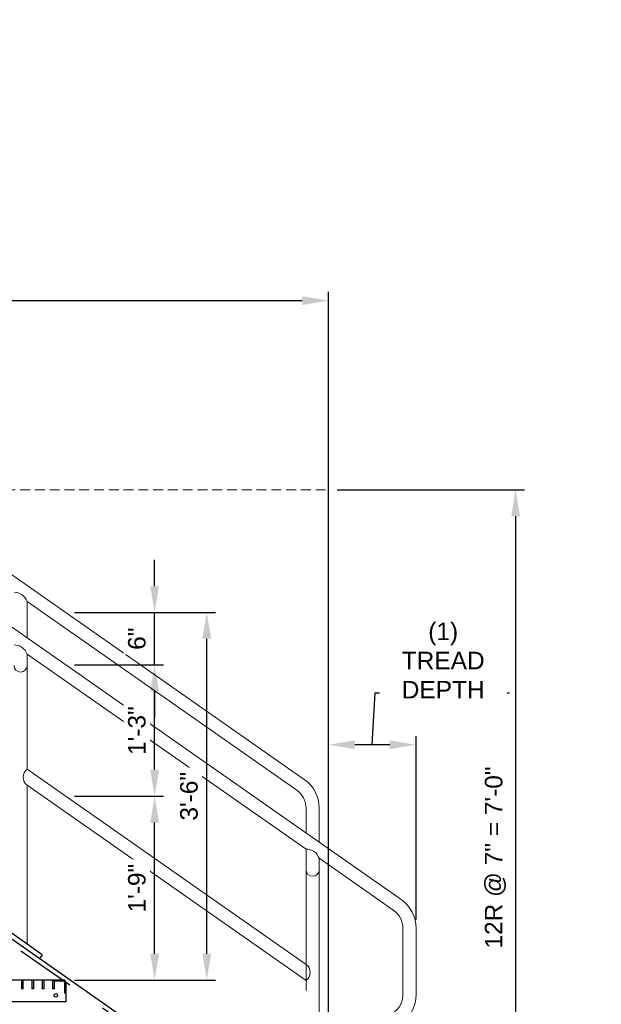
# Model space of a CAD drawing. Header units: inches. Extents: x -997 to -514, y 300 to 628.
# Tile 4 of 9: x -816 to -749, y 359 to 471. Entities that reach past the tile are written whole.
import ezdxf

# ---------------------------------------------------------------- set-up
doc = ezdxf.new("R2010")
doc.units = ezdxf.units.IN
doc.header["$MEASUREMENT"] = 0
doc.linetypes.add('( Dashed )', pattern=[9, 6, -3])
doc.linetypes.add('DGN Style 2', pattern=[11.367213, 6.820328, -4.546885])
doc.layers.get('DefPoints').update_dxf_attribs({"lineweight": 0})
for name, color, linetype, lineweight in [('G-ANNO-DIMS', 2, 'Continuous', 0), ('G-GRID-COOR', 2, 'Continuous', 13), ('S-ACCS-STRS', 111, 'Continuous', 30), ('S-ACCS-STRS-FRMG', 127, 'Continuous', 30), ('S-ANNO-DIMS', 2, 'Continuous', 0), ('S-FABR-PL~~', 183, 'Continuous', 30), ('S-SAFE-HRAL', 2, 'Continuous', 13)]:
    doc.layers.add(name, color=color, linetype=linetype, lineweight=lineweight)
doc.layers.add('G-ANNO-NPLT', color=2, linetype='Continuous', lineweight=0, plot=False)
doc.styles.add("AEC_AC_06ArchDims-CC_3-4_1'", font='arial.ttf', dxfattribs={"height": 2})
doc.dimstyles.new("AEC_AC_06_Arch-Dims_3-4_1'", dxfattribs={"dimtxt": 2, "dimasz": 3, "dimexe": 1, "dimexo": 1, "dimgap": 1, "dimtad": 1, "dimdec": 4, "dimzin": 15, "dimdsep": 46, "dimlunit": 4, "dimtxsty": "AEC_AC_06ArchDims-CC_3-4_1'", "dimcen": 0.09, "dimclrd": 256, "dimclre": 256, "dimazin": 2, "dimtfac": 0.7, "dimtdec": 4, "dimtix": 1, "dimtmove": 1, "dimatfit": 3, "dimfxl": 1, "dimfrac": 1, "dimtolj": 1, "dimtzin": 15, "dimlwd": 30, "dimlwe": 30, "dimarcsym": 0})

# ---------------------------------------------------------------- blocks, each defined once
blk = doc.blocks.new('*D71')
at = {"layer": 'DefPoints', "color": 0, "transparency": 16777216}
for p in [(-780.56, 417.53), (-770.81, 333.52), (-759.19, 333.52)]:
    blk.add_point(p, dxfattribs=at)
at = {"layer": 'G-ANNO-DIMS', "lineweight": 30, "transparency": 16777216}
for p, q in [((-779.56, 417.53), (-758.19, 417.53)), ((-759.19, 414.53), (-759.19, 348.99)), ((-759.19, 343.35), (-759.19, 336.52)), ((-769.81, 333.52), (-758.19, 333.52))]:
    blk.add_line(p, q, dxfattribs=at)
at = {"layer": 'G-ANNO-DIMS', "transparency": 16777216}
for points in [[(-759.69, 414.53), (-758.69, 414.53), (-759.19, 417.53)], [(-759.69, 336.52), (-758.69, 336.52), (-759.19, 333.52)]]:
    blk.add_solid(points, dxfattribs=at)
at = {"layer": 'G-ANNO-DIMS', "color": 0, "lineweight": 30, "transparency": 16777216, "insert": (-761.5, 375.53), "char_height": 2, "attachment_point": 5, "rotation": 90, "style": "AEC_AC_06ArchDims-CC_3-4_1'"}
blk.add_mtext('\\A1;12R @ 7" = 7\'-0"', dxfattribs=at)
blk = doc.blocks.new('*D72')
at = {"layer": 'DefPoints', "color": 0, "transparency": 16777216}
for p in [(-810.56, 403.53), (-794.45, 403.53), (-810.56, 361.53)]:
    blk.add_point(p, dxfattribs=at)
at = {"layer": 'G-ANNO-DIMS', "lineweight": 30, "transparency": 16777216}
for p, q in [((-809.56, 403.53), (-793.45, 403.53)), ((-794.45, 364.53), (-794.45, 400.53)), ((-809.56, 361.53), (-793.45, 361.53))]:
    blk.add_line(p, q, dxfattribs=at)
at = {"layer": 'G-ANNO-DIMS', "transparency": 16777216}
for points in [[(-794.95, 400.53), (-793.95, 400.53), (-794.45, 403.53)], [(-794.95, 364.53), (-793.95, 364.53), (-794.45, 361.53)]]:
    blk.add_solid(points, dxfattribs=at)
at = {"layer": 'G-ANNO-DIMS', "color": 0, "lineweight": 30, "transparency": 16777216, "insert": (-796.48, 382.53), "char_height": 2, "attachment_point": 5, "rotation": 90, "style": "AEC_AC_06ArchDims-CC_3-4_1'", "bg_fill": 3, "box_fill_scale": 1.25, "bg_fill_color": 256, "bg_fill_true_color": 13158600, "bg_fill_transparency": 0}
blk.add_mtext('\\A1;3\'-6"', dxfattribs=at)
blk = doc.blocks.new('*D75')
at = {"layer": 'DefPoints', "color": 0, "transparency": 16777216}
for p in [(-810.56, 382.53), (-800.41, 382.53), (-810.56, 361.53)]:
    blk.add_point(p, dxfattribs=at)
at = {"layer": 'G-ANNO-DIMS', "lineweight": 30, "transparency": 16777216}
for p, q in [((-809.56, 382.53), (-799.41, 382.53)), ((-800.41, 364.53), (-800.41, 379.53)), ((-809.56, 361.53), (-799.41, 361.53))]:
    blk.add_line(p, q, dxfattribs=at)
at = {"layer": 'G-ANNO-DIMS', "transparency": 16777216}
for points in [[(-800.91, 379.53), (-799.91, 379.53), (-800.41, 382.53)], [(-800.91, 364.53), (-799.91, 364.53), (-800.41, 361.53)]]:
    blk.add_solid(points, dxfattribs=at)
at = {"layer": 'G-ANNO-DIMS', "color": 0, "lineweight": 30, "transparency": 16777216, "insert": (-802.43, 372.03), "char_height": 2, "attachment_point": 5, "rotation": 90, "style": "AEC_AC_06ArchDims-CC_3-4_1'", "bg_fill": 3, "box_fill_scale": 1.25, "bg_fill_color": 256, "bg_fill_true_color": 13158600, "bg_fill_transparency": 0}
blk.add_mtext('\\A1;1\'-9"', dxfattribs=at)
blk = doc.blocks.new('*D73')
at = {"layer": 'DefPoints', "color": 0, "transparency": 16777216}
for p in [(-810.56, 397.53), (-800.41, 397.53), (-810.56, 382.53)]:
    blk.add_point(p, dxfattribs=at)
at = {"layer": 'G-ANNO-DIMS', "lineweight": 30, "transparency": 16777216}
for p, q in [((-809.56, 397.53), (-799.41, 397.53)), ((-800.41, 385.53), (-800.41, 394.53)), ((-809.56, 382.53), (-799.41, 382.53))]:
    blk.add_line(p, q, dxfattribs=at)
at = {"layer": 'G-ANNO-DIMS', "transparency": 16777216}
for points in [[(-800.91, 394.53), (-799.91, 394.53), (-800.41, 397.53)], [(-800.91, 385.53), (-799.91, 385.53), (-800.41, 382.53)]]:
    blk.add_solid(points, dxfattribs=at)
at = {"layer": 'G-ANNO-DIMS', "color": 0, "lineweight": 30, "transparency": 16777216, "insert": (-802.43, 390.03), "char_height": 2, "attachment_point": 5, "rotation": 90, "style": "AEC_AC_06ArchDims-CC_3-4_1'", "bg_fill": 3, "box_fill_scale": 1.25, "bg_fill_color": 256, "bg_fill_true_color": 13158600, "bg_fill_transparency": 0}
blk.add_mtext('\\A1;1\'-3"', dxfattribs=at)
blk = doc.blocks.new('*D74')
at = {"layer": 'DefPoints', "color": 0, "transparency": 16777216}
for p in [(-810.56, 403.53), (-800.41, 403.53), (-810.56, 397.53)]:
    blk.add_point(p, dxfattribs=at)
at = {"layer": 'G-ANNO-DIMS', "lineweight": 30, "transparency": 16777216}
for p, q in [((-800.41, 406.53), (-800.41, 409.53)), ((-809.56, 403.53), (-799.41, 403.53)), ((-800.41, 397.53), (-800.41, 403.53)), ((-809.56, 397.53), (-799.41, 397.53)), ((-800.41, 394.53), (-800.41, 391.53))]:
    blk.add_line(p, q, dxfattribs=at)
at = {"layer": 'G-ANNO-DIMS', "transparency": 16777216}
for points in [[(-800.91, 406.53), (-799.91, 406.53), (-800.41, 403.53)], [(-800.91, 394.53), (-799.91, 394.53), (-800.41, 397.53)]]:
    blk.add_solid(points, dxfattribs=at)
at = {"layer": 'G-ANNO-DIMS', "color": 0, "lineweight": 30, "transparency": 16777216, "insert": (-802.43, 400.53), "char_height": 2, "attachment_point": 5, "rotation": 90, "style": "AEC_AC_06ArchDims-CC_3-4_1'", "bg_fill": 3, "box_fill_scale": 1.25, "bg_fill_color": 256, "bg_fill_true_color": 13158600, "bg_fill_transparency": 0}
blk.add_mtext('\\A1;6"', dxfattribs=at)
blk = doc.blocks.new('*D76')
at = {"layer": 'DefPoints', "color": 0, "transparency": 16777216}
for p in [(-890.57, 439.15), (-890.57, 417.28), (-780.56, 340.28)]:
    blk.add_point(p, dxfattribs=at)
at = {"layer": 'G-ANNO-DIMS', "lineweight": 30, "transparency": 16777216}
for p, q in [((-890.57, 418.28), (-890.57, 440.15)), ((-780.56, 341.28), (-780.56, 440.15)), ((-783.56, 439.15), (-887.57, 439.15))]:
    blk.add_line(p, q, dxfattribs=at)
at = {"layer": 'G-ANNO-DIMS', "transparency": 16777216}
for points in [[(-887.57, 439.65), (-887.57, 438.65), (-890.57, 439.15)], [(-783.56, 439.65), (-783.56, 438.65), (-780.56, 439.15)]]:
    blk.add_solid(points, dxfattribs=at)
at = {"layer": 'G-ANNO-DIMS', "color": 0, "lineweight": 30, "transparency": 16777216, "insert": (-835.56, 441.46), "char_height": 2, "attachment_point": 5, "style": "AEC_AC_06ArchDims-CC_3-4_1'"}
blk.add_mtext('\\A1;11 T @ 10" = 9\'-2"', dxfattribs=at)
blk = doc.blocks.new('*D111')
at = {"layer": 'DefPoints', "color": 0, "transparency": 16777216}
for p in [(-780.56, 388.41), (-780.56, 367.44, 0), (-770.56, 367.44, 0)]:
    blk.add_point(p, dxfattribs=at)
at = {"layer": 'G-ANNO-DIMS', "lineweight": 30, "transparency": 16777216}
for p, q in [((-775.56, 388.41), (-775.22, 394.36)), ((-775.22, 394.36), (-759.88, 394.36)), ((-780.56, 368.44), (-780.56, 389.41)), ((-770.56, 368.44), (-770.56, 389.41)), ((-773.56, 388.41), (-777.56, 388.41))]:
    blk.add_line(p, q, dxfattribs=at)
at = {"layer": 'G-ANNO-DIMS', "transparency": 16777216}
for points in [[(-777.56, 388.91), (-777.56, 387.91), (-780.56, 388.41)], [(-773.56, 388.91), (-773.56, 387.91), (-770.56, 388.41)]]:
    blk.add_solid(points, dxfattribs=at)
at = {"layer": 'G-ANNO-DIMS', "color": 0, "lineweight": 30, "transparency": 16777216, "insert": (-767.46, 398.04), "char_height": 2, "width": 13.5316, "attachment_point": 5, "style": "AEC_AC_06ArchDims-CC_3-4_1'", "bg_fill": 3, "box_fill_scale": 1.25, "bg_fill_color": 256, "bg_fill_true_color": 13158600, "bg_fill_transparency": 0}
blk.add_mtext('\\A1;(1) TREAD DEPTH', dxfattribs=at)

msp = doc.modelspace()

# ---------------------------------------------------------------- linework, layer by layer
at = {"layer": 'G-ANNO-NPLT', "ltscale": 1.333333}
msp.add_3dface([(-514.01978, 628.42891, -3.51772), (-994.01978, 628.42891, -3.51772), (-994.01978, 300.42891, -3.51772), (-514.01978, 300.42891, -3.51772)], dxfattribs=at)
at = {"layer": 'G-GRID-COOR', "linetype": '( Dashed )', "ltscale": 0.1875}
msp.add_line((-890.0092, 417.53488, 0.00197), (-780.5567, 417.53488, 0.00197), dxfattribs=at)
at = {"layer": 'S-ACCS-STRS', "linetype": 'Continuous'}
for p, q in [((-810.81045, 361.52788, 0.00197), (-821.5617, 361.52788, 0.00197)), ((-815.6237, 361.52788, 0.00197), (-815.6237, 360.52763, 0.00197)), ((-815.4362, 361.52788, 0.00197), (-815.4362, 360.52763, 0.00197)), ((-814.43595, 361.52788, 0.00197), (-814.43595, 360.52763, 0.00197)), ((-814.24845, 361.52788, 0.00197), (-814.24845, 360.52763, 0.00197)), ((-813.2482, 361.52788, 0.00197), (-813.2482, 360.52763, 0.00197)), ((-813.0607, 361.52788, 0.00197), (-813.0607, 360.52763, 0.00197)), ((-812.0607, 361.52788, 0.00197), (-812.0607, 360.52763, 0.00197)), ((-811.8732, 361.52788, 0.00197), (-811.8732, 360.52763, 0.00197)), ((-810.81045, 361.40263, 0.00197), (-811.8732, 361.40263, 0.00197)), ((-810.6857, 361.27763, 0.00197), (-810.6857, 360.02763, 0.00197)), ((-810.5602, 361.27763, 0.00197), (-810.5602, 359.02738, 0.00197)), ((-815.4362, 360.52763, 0.00197), (-815.6237, 360.52763, 0.00197)), ((-814.24845, 360.52763, 0.00197), (-814.43595, 360.52763, 0.00197)), ((-813.0607, 360.52763, 0.00197), (-813.2482, 360.52763, 0.00197)), ((-811.8732, 360.52763, 0.00197), (-812.0607, 360.52763, 0.00197)), ((-810.5602, 360.02763, 0.00197), (-810.6857, 360.02763, 0.00197)), ((-810.5602, 359.02738, 0.00197), (-821.5617, 359.02738, 0.00197))]:
    msp.add_line(p, q, dxfattribs=at)
msp.add_circle((-811.68556, 359.77761, 0.00197), 0.20315, dxfattribs=at)
for radius in [0.25003, 0.12502]:
    msp.add_arc((-810.81045, 361.2778, 0.00197), radius, 0, 90, dxfattribs=at)
at = {"layer": 'S-ACCS-STRS-FRMG', "linetype": 'Continuous'}
msp.add_line((-890.0092, 417.53488, 0.00197), (-779.0562, 339.86788, 0.00197), dxfattribs=at)
at = {"layer": 'S-ACCS-STRS-FRMG', "linetype": 'DGN Style 2'}
msp.add_line((-890.1667, 417.03513, 0.00197), (-779.55645, 339.60763, 0.00197), dxfattribs=at)
at = {"layer": 'S-ANNO-DIMS'}
for p in [(-761.08845, 417.53488, 0.00197), (-780.5567, 382.52513, 0.00197), (-780.5567, 382.52513, 0.00197), (-780.5567, 372.52538, 0.00197), (-780.5567, 372.52538, 0.00197)]:
    msp.add_point(p, dxfattribs=at)
at = {"layer": 'S-FABR-PL~~', "linetype": 'Continuous'}
for q in [(-818.17154, 367.85844, 0.00197), (-813.54254, 364.00719, 0.00197)]:
    msp.add_line((-813.25504, 364.41719, 0.00197), q, dxfattribs=at)
at = {"layer": 'S-SAFE-HRAL', "linetype": 'Continuous'}
for p, q in [((-889.53788, 458.81232, 0.00197), (-783.32359, 384.46196, 0.00197)), ((-889.53714, 452.8118, 0.00197), (-772.26284, 370.7194, 0.00197)), ((-814.96329, 400.60972, 0.00197), (-814.96329, 404.77891, 0.00197)), ((-814.96328, 404.77891, 0.00197), (-784.17674, 383.22817, 0.00197)), ((-814.96339, 398.77898, 0.00197), (-783.11745, 376.48666, 0.00197)), ((-814.96329, 385.60986, 0.00197), (-814.96329, 398.77871, 0.00197)), ((-814.96329, 385.60986, 0.00197), (-783.11745, 363.31766, 0.00197)), ((-814.96496, 383.78008, 0.00197), (-783.11745, 361.48666, 0.00197)), ((-814.96329, 365.61294, 0.00197), (-814.96329, 383.77885, 0.00197)), ((-783.11745, 378.31766, 0.00197), (-783.11745, 381.18504, 0.00197)), ((-781.61745, 377.26766, 0.00197), (-781.61745, 381.18504, 0.00197)), ((-783.11745, 360.31766, 0.00197), (-783.11745, 376.48666, 0.00197)), ((-781.61745, 357.33696, 0.00197), (-781.61745, 375.43665, 0.00197)), ((-781.61744, 375.43665, 0.00197), (-773.11277, 369.48333, 0.00197))]:
    msp.add_line(p, q, dxfattribs=at)
at = {"layer": 'S-SAFE-HRAL'}
for p, q in [((-772.0567, 359.83696, 0.00197), (-772.0567, 367.44248, 0.00197)), ((-770.5567, 359.83696, 0.00197), (-770.5567, 367.44248, 0.00197))]:
    msp.add_line(p, q, dxfattribs=at)
for centre, radius, start, end in [((-816.46329, 404.2325, 0.00034), 1.59643, 20.0155116, 90.0000427), ((-816.46329, 398.23229, 0.00034), 1.59643, 20.0155116, 90.0000427), ((-815.71329, 397.47275, 0.00197), 0.75, 180, 0), ((-814.28946, 384.69435, 0.00197), 1.13675, 126.3538977, 233.6461023), ((-783.11745, 374.89023, 0.00034), 1.59643, 20.0155116, 90.0000427), ((-782.36745, 374.13069, 0.00197), 0.75, 180, 0), ((-774.5567, 367.44248, 0.00197), 4, 0, 55.0078528), ((-774.5567, 367.44248, 0.00197), 2.5, 0, 55.0078528), ((-783.79128, 362.40216, 0.00197), 1.13675, 306.3538977, 53.6461023), ((-774.5567, 359.83696, 0.00197), 4, 270, 0), ((-774.5567, 359.83696, 0.00197), 2.5, 270, 0)]:
    msp.add_arc(centre, radius, start, end, dxfattribs=at)
at = {"layer": 'S-SAFE-HRAL', "linetype": 'Continuous', "extrusion": (0, 0, -1)}
for radius in [4, 2.5]:
    msp.add_arc((785.61745, 381.18504, -0.00197), radius, 124.99215, 180, dxfattribs=at)
at = {"layer": 'S-SAFE-HRAL', "linetype": 'Continuous'}
msp.add_arc((-785.61745, 381.18504, 0.00197), 4, 0, 55.0078528, dxfattribs=at)

# ---------------------------------------------------------------- dimensions: what is measured, and where the dimension line sits
at = {"layer": 'G-ANNO-DIMS', "lineweight": 30}
for base, p1, p2, angle, text, picture, middle in [((-890.5702, 439.14801, 0.00197), (-780.5567, 340.27513, 0.00197), (-890.5702, 417.28463, 0.00197), 180, '11 T @ 10" = <>', '*D76', (-835.56345, 441.46042, 0.00197)), ((-759.18542, 333.52438, 0.00197), (-780.5567, 417.53488, 0.00197), (-770.80545, 333.52438, 0.00197), 270, '12R @ 7" = <>', '*D71', (-761.49783, 375.52963, 0.00197))]:
    dim = msp.add_linear_dim(base=base, p1=p1, p2=p2, angle=angle, text=text, dimstyle="AEC_AC_06_Arch-Dims_3-4_1'", dxfattribs=at)
    dim.commit()
    dim.dimension.update_dxf_attribs({"geometry": picture, "text_midpoint": middle})

# ---------------------------------------------------------------- next in the draw order: dimensions: what is measured, and where the dimension line sits
dim = msp.add_linear_dim(base=(-794.45362, 403.52783, 0.00197), p1=(-810.56042, 361.52788, 0.00197), p2=(-810.56042, 403.52783, 0.00197), angle=90, text='3\'-6"', dimstyle="AEC_AC_06_Arch-Dims_3-4_1'", override={"dimtfill": 1}, dxfattribs=at)
dim.commit()
dim.dimension.update_dxf_attribs({"geometry": '*D72', "text_midpoint": (-796.47545, 382.52786, 0.00197)})
dim = msp.add_linear_dim(base=(-780.5567, 388.41243), p1=(-770.5567, 367.44248, 0.00197), p2=(-780.5567, 367.44248, 0.00197), text='(1) TREAD DEPTH', dimstyle="AEC_AC_06_Arch-Dims_3-4_1'", override={"dimtfill": 1}, dxfattribs=at)
dim.commit()
dim.dimension.update_dxf_attribs({"geometry": '*D111', "text_midpoint": (-774.22081, 394.35509), "dimtype": 160})

# ---------------------------------------------------------------- next in the draw order: dimensions: what is measured, and where the dimension line sits
dim = msp.add_linear_dim(base=(-800.410741, 382.527834, 0.001969), p1=(-810.560419, 361.527879, 0.001969), p2=(-810.560419, 382.527834, 0.001969), angle=90, dimstyle="AEC_AC_06_Arch-Dims_3-4_1'", override={"dimtfill": 1}, dxfattribs=at)
dim.commit()
dim.dimension.update_dxf_attribs({"geometry": '*D75', "text_midpoint": (-802.431887, 372.027856, 0.001969)})

# ---------------------------------------------------------------- next in the draw order: dimensions: what is measured, and where the dimension line sits
dim = msp.add_linear_dim(base=(-800.41074, 397.52783, 0.00197), p1=(-810.56042, 382.52783, 0.00197), p2=(-810.56042, 397.52783, 0.00197), angle=90, dimstyle="AEC_AC_06_Arch-Dims_3-4_1'", override={"dimtfill": 1}, dxfattribs=at)
dim.commit()
dim.dimension.update_dxf_attribs({"geometry": '*D73', "text_midpoint": (-802.43257, 390.02783, 0.00197)})

# ---------------------------------------------------------------- next in the draw order: dimensions: what is measured, and where the dimension line sits
dim = msp.add_linear_dim(base=(-800.41074, 403.52783, 0.00197), p1=(-810.56042, 397.52783, 0.00197), p2=(-810.56042, 403.52783, 0.00197), angle=90, dimstyle="AEC_AC_06_Arch-Dims_3-4_1'", override={"dimtfill": 1}, dxfattribs=at)
dim.commit()
dim.dimension.update_dxf_attribs({"geometry": '*D74', "text_midpoint": (-802.43189, 400.52783, 0.00197)})

doc.saveas('drawing.dxf')
